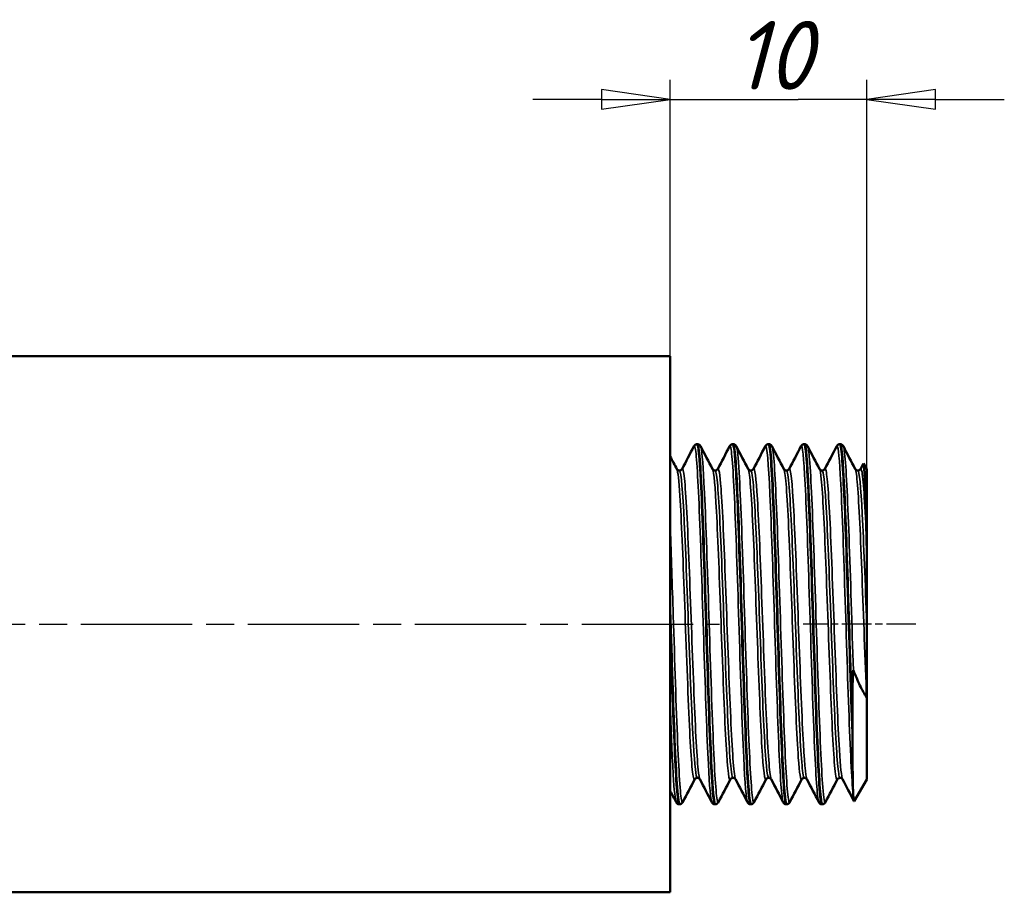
# Model space of a CAD drawing. Header units: millimetres. Extents: x -134 to 755, y -69 to 356.
# Tile 4 of 11: x 67 to 117, y 111 to 155. Entities that reach past the tile are written whole.
import ezdxf

# ---------------------------------------------------------------- set-up
doc = ezdxf.new("R2010")
doc.units = ezdxf.units.MM
doc.linetypes.add('CHAIN', pattern=[0.7087, 0.4724, -0.0591, 0.1181, -0.0591])
for name, color, linetype, lineweight in [('Видимые тонкие (ГОСТ)', 7, 'Continuous', 35), ('Видимый контур (ГОСТ)', 7, 'Continuous', 50), ('Осевая линия (ГОСТ)', 7, 'Continuous', 25), ('Размер (ГОСТ)', 7, 'Continuous', 25)]:
    doc.layers.add(name, color=color, linetype=linetype, lineweight=lineweight)
doc.styles.add('Обычный текст (ГОСТ)', font='GOST Common Italic.ttf')
doc.dimstyles.new('Обычный (ГОСТ)', dxfattribs={"dimtxt": 3.5, "dimasz": 3.5, "dimexe": 1, "dimexo": 0, "dimgap": 0.5, "dimtad": 1, "dimrnd": 1e-08, "dimtxsty": 'Обычный текст (ГОСТ)', "dimblk": 'Filled-1', "dimcen": 0.09, "dimdle": 15, "dimclrd": 256, "dimclre": 256, "dimclrt": 256, "dimazin": 2, "dimtfac": 0.714286, "dimtdec": 3, "dimtmove": 0, "dimatfit": 3, "dimfxl": 1, "dimtolj": 1, "dimlwd": 25, "dimlwe": 25, "dimarcsym": 0})

# ---------------------------------------------------------------- blocks, each defined once
blk = doc.blocks.new('Filled-1')
at = {"color": 0}
for p, q in [((0, 0), (-1, 0.143)), ((-1, 0.143), (-1, -0.143)), ((-1, 0), (0, 0)), ((-1, -0.143), (0, 0))]:
    blk.add_line(p, q, dxfattribs=at)
at = {"color": 0, "flags": 128}
blk.add_lwpolyline([(-1, -0.143), (0, 0), (-1, 0.143), (-1, -0.143)], dxfattribs=at)
at = {"color": 0}
blk.add_solid([(-1, -0.143), (0, 0), (-1, 0.143), (-1, -0.143)], dxfattribs=at)
blk = doc.blocks.new('*D9')
at = {"layer": 'Defpoints', "color": 0, "linetype": 'Continuous', "transparency": 16777216}
for p in [(109.844, 151.413), (99.844, 138.347), (109.844, 132.596)]:
    blk.add_point(p, dxfattribs=at)
at = {"layer": 'Размер (ГОСТ)', "linetype": 'Continuous', "lineweight": 25, "transparency": 16777216}
for p, q in [((99.844, 138.347), (99.844, 152.413)), ((109.844, 132.596), (109.844, 152.413)), ((96.344, 151.413), (92.844, 151.413)), ((99.844, 151.413), (103.344, 151.413)), ((103.344, 151.413), (106.344, 151.413)), ((109.844, 151.413), (106.344, 151.413)), ((113.344, 151.413), (116.844, 151.413))]:
    blk.add_line(p, q, dxfattribs=at)
at = {"layer": 'Размер (ГОСТ)', "linetype": 'Continuous', "lineweight": 25, "transparency": 16777216, "xscale": 3.5, "yscale": 3.5, "zscale": 3.5}
blk.add_blockref('Filled-1', (99.844, 151.413), dxfattribs=at)
at = {"layer": 'Размер (ГОСТ)', "linetype": 'Continuous', "lineweight": 25, "transparency": 16777216, "xscale": 3.5, "yscale": 3.5, "zscale": 3.5, "rotation": 180}
blk.add_blockref('Filled-1', (109.844, 151.413), dxfattribs=at)
at = {"layer": 'Размер (ГОСТ)', "linetype": 'Continuous', "lineweight": 25, "transparency": 16777216, "insert": (103.082, 155.413), "char_height": 3.5, "attachment_point": 1, "style": 'Обычный текст (ГОСТ)'}
blk.add_mtext('\\A1;10', dxfattribs=at)

msp = doc.modelspace()

# ---------------------------------------------------------------- linework, layer by layer
at = {"layer": 'Видимые тонкие (ГОСТ)'}
for points, knots in [([(107.403, 115.637), (107.396, 115.65), (107.389, 115.672), (107.381, 115.702), (107.307, 116.016), (107.233, 117.257), (107.159, 119.088), (107.083, 120.969), (107.007, 123.453), (106.93, 125.827), (106.856, 128.162), (106.781, 130.364), (106.706, 131.822), (106.635, 133.19), (106.565, 133.889), (106.495, 133.758)], [14.198253, 14.198253, 14.198253, 14.198253, 14.272539, 14.272539, 14.272539, 15.041871, 15.041871, 15.041871, 15.832791, 15.832791, 15.832791, 16.610353, 16.610353, 16.610353, 17.339846, 17.339846, 17.339846, 17.339846]), ([(109.163, 115.916), (109.088, 116.508), (109.014, 118.007), (108.94, 120.004), (108.865, 122.001), (108.791, 124.473), (108.717, 126.745), (108.643, 129.017), (108.568, 131.063), (108.494, 132.327), (108.433, 133.366), (108.372, 133.866), (108.311, 133.756)], [8.11048, 8.11048, 8.11048, 8.11048, 8.881511, 8.881511, 8.881511, 9.65231, 9.65231, 9.65231, 10.422882, 10.422882, 10.422882, 11.056661, 11.056661, 11.056661, 11.056661]), ([(101.955, 115.64), (101.896, 115.758), (101.838, 116.431), (101.779, 117.566), (101.705, 119.007), (101.631, 121.176), (101.557, 123.484), (101.482, 125.813), (101.407, 128.257), (101.333, 130.138), (101.258, 132.014), (101.183, 133.309), (101.109, 133.668), (101.088, 133.768), (101.067, 133.795), (101.047, 133.753)], [33.047809, 33.047809, 33.047809, 33.047809, 33.653923, 33.653923, 33.653923, 34.423433, 34.423433, 34.423433, 35.200244, 35.200244, 35.200244, 35.974411, 35.974411, 35.974411, 36.189402, 36.189402, 36.189402, 36.189402]), ([(102.294, 115.642), (102.271, 115.596), (102.248, 115.634), (102.225, 115.763), (102.151, 116.176), (102.076, 117.514), (102.002, 119.411), (101.928, 121.307), (101.854, 123.738), (101.779, 126.043), (101.705, 128.346), (101.631, 130.497), (101.557, 131.911), (101.5, 132.997), (101.443, 133.638), (101.386, 133.754)], [26.642451, 26.642451, 26.642451, 26.642451, 26.881587, 26.881587, 26.881587, 27.65284, 27.65284, 27.65284, 28.423174, 28.423174, 28.423174, 29.192683, 29.192683, 29.192683, 29.784044, 29.784044, 29.784044, 29.784044]), ([(103.771, 115.638), (103.707, 115.767), (103.642, 116.577), (103.578, 117.92), (103.5, 119.546), (103.422, 121.934), (103.345, 124.376), (103.27, 126.727), (103.195, 129.097), (103.12, 130.831), (103.045, 132.562), (102.97, 133.638), (102.896, 133.763), (102.885, 133.781), (102.874, 133.779), (102.863, 133.756)], [26.764624, 26.764624, 26.764624, 26.764624, 27.431463, 27.431463, 27.431463, 28.238953, 28.238953, 28.238953, 29.016239, 29.016239, 29.016239, 29.792121, 29.792121, 29.792121, 29.906216, 29.906216, 29.906216, 29.906216]), ([(104.11, 115.643), (104.081, 115.586), (104.052, 115.663), (104.023, 115.881), (103.949, 116.436), (103.875, 117.9), (103.8, 119.874), (103.726, 121.847), (103.652, 124.308), (103.578, 126.586), (103.5, 128.976), (103.422, 131.134), (103.345, 132.419), (103.297, 133.203), (103.25, 133.657), (103.202, 133.751)], [20.359266, 20.359266, 20.359266, 20.359266, 20.660984, 20.660984, 20.660984, 21.431053, 21.431053, 21.431053, 22.200713, 22.200713, 22.200713, 23.008204, 23.008204, 23.008204, 23.500859, 23.500859, 23.500859, 23.500859]), ([(105.587, 115.636), (105.586, 115.637), (105.586, 115.638), (105.585, 115.64), (105.51, 115.797), (105.436, 116.9), (105.361, 118.645), (105.287, 120.388), (105.212, 122.753), (105.138, 125.09), (105.064, 127.425), (104.989, 129.706), (104.915, 131.308), (104.84, 132.909), (104.766, 133.814), (104.692, 133.774), (104.687, 133.772), (104.683, 133.766), (104.679, 133.758)], [20.481439, 20.481439, 20.481439, 20.481439, 20.487809, 20.487809, 20.487809, 21.261404, 21.261404, 21.261404, 22.034423, 22.034423, 22.034423, 22.806892, 22.806892, 22.806892, 23.578833, 23.578833, 23.578833, 23.623031, 23.623031, 23.623031, 23.623031]), ([(105.926, 115.644), (105.887, 115.57), (105.848, 115.739), (105.809, 116.156), (105.734, 116.95), (105.66, 118.632), (105.585, 120.741), (105.51, 122.848), (105.436, 125.356), (105.361, 127.576), (105.287, 129.795), (105.212, 131.7), (105.138, 132.77), (105.098, 133.343), (105.058, 133.673), (105.018, 133.75)], [14.076081, 14.076081, 14.076081, 14.076081, 14.482866, 14.482866, 14.482866, 15.25706, 15.25706, 15.25706, 16.030654, 16.030654, 16.030654, 16.803674, 16.803674, 16.803674, 17.217673, 17.217673, 17.217673, 17.217673]), ([(107.742, 115.643), (107.696, 115.558), (107.65, 115.812), (107.604, 116.402), (107.53, 117.348), (107.456, 119.145), (107.381, 121.305), (107.307, 123.464), (107.233, 125.961), (107.159, 128.118), (107.083, 130.335), (107.007, 132.164), (106.93, 133.081), (106.898, 133.467), (106.866, 133.69), (106.834, 133.75)], [7.792895, 7.792895, 7.792895, 7.792895, 8.272266, 8.272266, 8.272266, 9.04179, 9.04179, 9.04179, 9.811122, 9.811122, 9.811122, 10.602042, 10.602042, 10.602042, 10.934488, 10.934488, 10.934488, 10.934488]), ([(109.163, 122.347), (109.088, 124.601), (109.014, 127.085), (108.94, 129.122), (108.865, 131.159), (108.791, 132.725), (108.717, 133.394), (108.695, 133.593), (108.673, 133.712), (108.651, 133.753)], [2.879731, 2.879731, 2.879731, 2.879731, 3.650762, 3.650762, 3.650762, 4.421561, 4.421561, 4.421561, 4.651303, 4.651303, 4.651303, 4.651303]), ([(101.085, 116.804), (101.068, 116.768), (101.05, 116.777), (101.032, 116.832), (100.955, 117.072), (100.878, 118.187), (100.801, 119.853), (100.722, 121.582), (100.642, 123.881), (100.562, 126.036), (100.485, 128.118), (100.408, 130.036), (100.331, 131.23), (100.28, 132.02), (100.228, 132.486), (100.177, 132.588)], [32.9167, 32.9167, 32.9167, 32.9167, 33.10089, 33.10089, 33.10089, 33.898983, 33.898983, 33.898983, 34.727452, 34.727452, 34.727452, 35.528003, 35.528003, 35.528003, 36.058292, 36.058292, 36.058292, 36.058292]), ([(101.216, 116.875), (101.151, 116.881), (101.086, 117.492), (101.021, 118.599), (100.943, 119.908), (100.866, 121.89), (100.789, 123.969), (100.71, 126.093), (100.632, 128.287), (100.553, 129.884), (100.476, 131.452), (100.398, 132.424), (100.321, 132.515), (100.317, 132.519), (100.312, 132.522), (100.308, 132.522)], [32.986723, 32.986723, 32.986723, 32.986723, 33.663981, 33.663981, 33.663981, 34.464299, 34.464299, 34.464299, 35.28221, 35.28221, 35.28221, 36.084898, 36.084898, 36.084898, 36.128316, 36.128316, 36.128316, 36.128316]), ([(101.347, 116.807), (101.319, 116.859), (101.291, 117.019), (101.264, 117.288), (101.186, 118.032), (101.109, 119.602), (101.032, 121.538), (100.955, 123.469), (100.878, 125.74), (100.801, 127.69), (100.722, 129.714), (100.642, 131.362), (100.562, 132.121), (100.521, 132.51), (100.48, 132.664), (100.439, 132.586)], [33.056746, 33.056746, 33.056746, 33.056746, 33.346681, 33.346681, 33.346681, 34.147049, 34.147049, 34.147049, 34.945142, 34.945142, 34.945142, 35.773611, 35.773611, 35.773611, 36.198339, 36.198339, 36.198339, 36.198339]), ([(102.902, 116.801), (102.897, 116.791), (102.892, 116.785), (102.887, 116.782), (102.809, 116.743), (102.732, 117.595), (102.655, 119.087), (102.578, 120.577), (102.501, 122.686), (102.424, 124.797), (102.347, 126.905), (102.27, 128.989), (102.193, 130.44), (102.126, 131.692), (102.06, 132.459), (101.993, 132.592)], [26.633514, 26.633514, 26.633514, 26.633514, 26.685236, 26.685236, 26.685236, 27.486736, 27.486736, 27.486736, 28.286952, 28.286952, 28.286952, 29.085991, 29.085991, 29.085991, 29.775107, 29.775107, 29.775107, 29.775107]), ([(103.032, 116.879), (102.981, 116.884), (102.93, 117.253), (102.878, 117.962), (102.801, 119.029), (102.723, 120.851), (102.646, 122.891), (102.568, 124.927), (102.491, 127.154), (102.414, 128.916), (102.337, 130.677), (102.259, 131.951), (102.182, 132.366), (102.163, 132.47), (102.144, 132.519), (102.124, 132.517)], [26.703538, 26.703538, 26.703538, 26.703538, 27.23755, 27.23755, 27.23755, 28.04134, 28.04134, 28.04134, 28.843843, 28.843843, 28.843843, 29.645166, 29.645166, 29.645166, 29.84513, 29.84513, 29.84513, 29.84513]), ([(103.163, 116.803), (103.148, 116.83), (103.134, 116.889), (103.119, 116.98), (103.041, 117.453), (102.964, 118.793), (102.887, 120.607), (102.809, 122.418), (102.732, 124.677), (102.655, 126.721), (102.578, 128.763), (102.501, 130.564), (102.424, 131.598), (102.368, 132.351), (102.311, 132.691), (102.255, 132.589)], [26.773561, 26.773561, 26.773561, 26.773561, 26.9285, 26.9285, 26.9285, 27.731394, 27.731394, 27.731394, 28.532895, 28.532895, 28.532895, 29.333111, 29.333111, 29.333111, 29.915153, 29.915153, 29.915153, 29.915153]), ([(104.718, 116.801), (104.647, 116.671), (104.577, 117.262), (104.507, 118.443), (104.43, 119.733), (104.353, 121.712), (104.276, 123.804), (104.199, 125.895), (104.122, 128.072), (104.046, 129.702), (103.969, 131.331), (103.892, 132.394), (103.815, 132.582), (103.813, 132.587), (103.811, 132.591), (103.81, 132.594)], [20.350329, 20.350329, 20.350329, 20.350329, 21.080237, 21.080237, 21.080237, 21.878127, 21.878127, 21.878127, 22.675526, 22.675526, 22.675526, 23.472457, 23.472457, 23.472457, 23.491922, 23.491922, 23.491922, 23.491922]), ([(104.849, 116.881), (104.81, 116.881), (104.772, 117.082), (104.733, 117.485), (104.656, 118.295), (104.579, 119.909), (104.502, 121.855), (104.425, 123.799), (104.348, 126.049), (104.271, 127.948), (104.194, 129.845), (104.117, 131.366), (104.04, 132.067), (104.007, 132.367), (103.974, 132.515), (103.941, 132.514)], [20.420352, 20.420352, 20.420352, 20.420352, 20.818638, 20.818638, 20.818638, 21.619368, 21.619368, 21.619368, 22.419577, 22.419577, 22.419577, 23.219291, 23.219291, 23.219291, 23.561945, 23.561945, 23.561945, 23.561945]), ([(104.98, 116.8), (104.976, 116.807), (104.972, 116.816), (104.968, 116.827), (104.891, 117.056), (104.814, 118.162), (104.737, 119.824), (104.66, 121.484), (104.584, 123.677), (104.507, 125.765), (104.43, 127.851), (104.353, 129.805), (104.276, 131.058), (104.208, 132.17), (104.14, 132.718), (104.071, 132.593)], [20.490375, 20.490375, 20.490375, 20.490375, 20.529033, 20.529033, 20.529033, 21.327987, 21.327987, 21.327987, 22.126396, 22.126396, 22.126396, 22.924286, 22.924286, 22.924286, 23.631968, 23.631968, 23.631968, 23.631968]), ([(106.534, 116.805), (106.475, 116.699), (106.416, 117.078), (106.358, 117.903), (106.28, 118.991), (106.203, 120.837), (106.126, 122.9), (106.048, 124.962), (105.971, 127.212), (105.894, 128.99), (105.817, 130.767), (105.739, 132.049), (105.662, 132.462), (105.65, 132.527), (105.638, 132.57), (105.626, 132.592)], [14.067144, 14.067144, 14.067144, 14.067144, 14.676225, 14.676225, 14.676225, 15.479007, 15.479007, 15.479007, 16.281083, 16.281083, 16.281083, 17.082481, 17.082481, 17.082481, 17.208736, 17.208736, 17.208736, 17.208736]), ([(106.665, 116.879), (106.64, 116.877), (106.616, 116.957), (106.591, 117.123), (106.514, 117.65), (106.436, 119.036), (106.358, 120.869), (106.281, 122.7), (106.203, 124.954), (106.126, 126.964), (106.048, 128.972), (105.971, 130.71), (105.893, 131.665), (105.848, 132.225), (105.802, 132.512), (105.757, 132.514)], [14.137167, 14.137167, 14.137167, 14.137167, 14.390832, 14.390832, 14.390832, 15.196698, 15.196698, 15.196698, 16.001825, 16.001825, 16.001825, 16.806242, 16.806242, 16.806242, 17.27876, 17.27876, 17.27876, 17.27876]), ([(106.796, 116.801), (106.727, 116.939), (106.658, 117.756), (106.59, 119.079), (106.512, 120.573), (106.435, 122.691), (106.358, 124.811), (106.28, 126.93), (106.203, 129.021), (106.126, 130.47), (106.048, 131.918), (105.971, 132.707), (105.894, 132.604), (105.892, 132.602), (105.89, 132.598), (105.888, 132.594)], [14.20719, 14.20719, 14.20719, 14.20719, 14.918868, 14.918868, 14.918868, 15.722384, 15.722384, 15.722384, 16.525166, 16.525166, 16.525166, 17.327242, 17.327242, 17.327242, 17.348783, 17.348783, 17.348783, 17.348783]), ([(108.35, 116.808), (108.306, 116.726), (108.263, 116.907), (108.219, 117.353), (108.142, 118.138), (108.065, 119.734), (107.989, 121.678), (107.912, 123.622), (107.835, 125.888), (107.758, 127.819), (107.682, 129.751), (107.605, 131.323), (107.528, 132.081), (107.499, 132.365), (107.471, 132.533), (107.442, 132.586)], [7.783958, 7.783958, 7.783958, 7.783958, 8.236611, 8.236611, 8.236611, 9.033514, 9.033514, 9.033514, 9.830195, 9.830195, 9.830195, 10.62666, 10.62666, 10.62666, 10.925551, 10.925551, 10.925551, 10.925551]), ([(108.481, 116.874), (108.472, 116.873), (108.464, 116.882), (108.456, 116.902), (108.379, 117.083), (108.302, 118.134), (108.225, 119.75), (108.148, 121.365), (108.071, 123.522), (107.994, 125.593), (107.917, 127.663), (107.84, 129.62), (107.763, 130.893), (107.699, 131.939), (107.636, 132.513), (107.573, 132.519)], [7.853982, 7.853982, 7.853982, 7.853982, 7.940812, 7.940812, 7.940812, 8.740278, 8.740278, 8.740278, 9.539513, 9.539513, 9.539513, 10.338524, 10.338524, 10.338524, 10.995574, 10.995574, 10.995574, 10.995574]), ([(108.612, 116.806), (108.558, 116.915), (108.503, 117.433), (108.449, 118.308), (108.373, 119.55), (108.296, 121.494), (108.219, 123.577), (108.142, 125.658), (108.065, 127.851), (107.989, 129.519), (107.912, 131.186), (107.835, 132.307), (107.758, 132.557), (107.74, 132.617), (107.722, 132.627), (107.704, 132.59)], [7.924005, 7.924005, 7.924005, 7.924005, 8.485636, 8.485636, 8.485636, 9.282769, 9.282769, 9.282769, 10.079673, 10.079673, 10.079673, 10.876354, 10.876354, 10.876354, 11.065597, 11.065597, 11.065597, 11.065597]), ([(109.833, 120.971), (109.756, 122.83), (109.679, 125.093), (109.602, 127.101), (109.526, 129.109), (109.449, 130.835), (109.372, 131.777), (109.334, 132.242), (109.296, 132.513), (109.258, 132.586)], [2.651504, 2.651504, 2.651504, 2.651504, 3.450148, 3.450148, 3.450148, 4.248524, 4.248524, 4.248524, 4.642366, 4.642366, 4.642366, 4.642366]), ([(109.844, 124.675), (109.766, 126.765), (109.689, 128.842), (109.612, 130.3), (109.538, 131.707), (109.463, 132.519), (109.389, 132.522)], [3.138807, 3.138807, 3.138807, 3.138807, 3.939794, 3.939794, 3.939794, 4.712389, 4.712389, 4.712389, 4.712389]), ([(109.833, 128.876), (109.756, 130.666), (109.679, 131.978), (109.602, 132.43), (109.575, 132.591), (109.547, 132.642), (109.52, 132.587)], [3.697663, 3.697663, 3.697663, 3.697663, 4.496307, 4.496307, 4.496307, 4.782412, 4.782412, 4.782412, 4.782412]), ([(100.478, 115.639), (100.465, 115.612), (100.452, 115.614), (100.439, 115.644), (100.364, 115.819), (100.29, 116.932), (100.216, 118.679), (100.141, 120.433), (100.067, 122.806), (99.992, 125.146), (99.943, 126.698), (99.893, 128.228), (99.844, 129.543)], [32.925637, 32.925637, 32.925637, 32.925637, 33.061517, 33.061517, 33.061517, 33.832766, 33.832766, 33.832766, 34.606934, 34.606934, 34.606934, 35.120565, 35.120565, 35.120565, 35.120565]), ([(100.139, 115.643), (100.09, 115.74), (100.041, 116.219), (99.992, 117.043), (99.943, 117.879), (99.893, 119.058), (99.844, 120.43)], [39.330994, 39.330994, 39.330994, 39.330994, 39.837683, 39.837683, 39.837683, 40.351315, 40.351315, 40.351315, 40.351315])]:
    msp.add_open_spline(points, degree=3, knots=knots, dxfattribs=at)
at = {"layer": 'Видимый контур (ГОСТ)'}
for p, q in [((29.844, 138.347), (99.844, 138.347)), ((99.844, 111.047), (99.844, 138.347)), ((101.208, 133.867), (101.225, 133.867)), ((103.024, 133.867), (103.041, 133.867)), ((104.84, 133.867), (104.857, 133.867)), ((106.656, 133.867), (106.673, 133.867)), ((108.472, 133.867), (108.489, 133.867)), ((109.52, 132.594), (109.669, 132.88)), ((109.844, 132.596), (109.679, 132.881)), ((109.844, 128.366), (109.844, 132.596)), ((109.844, 128.366), (109.844, 124.675)), ((109.844, 124.675), (109.844, 120.99)), ((109.844, 116.799), (109.844, 120.99)), ((109.11, 119.704), (109.11, 119.261)), ((109.844, 116.799), (109.202, 115.687)), ((100.3, 115.527), (100.317, 115.527)), ((102.116, 115.527), (102.133, 115.527)), ((103.932, 115.527), (103.949, 115.527)), ((105.748, 115.527), (105.765, 115.527)), ((107.564, 115.527), (107.581, 115.527)), ((41.631, 111.047), (99.844, 111.047))]:
    msp.add_line(p, q, dxfattribs=at)
for points, knots in [([(101.047, 133.758), (101.055, 133.774), (101.066, 133.793), (101.099, 133.826), (101.115, 133.838), (101.155, 133.858), (101.181, 133.866), (101.207, 133.867)], [0, 0, 0, 0, 0.02826109, 0.02826109, 0.04295276, 0.04295276, 0.05817027, 0.05817027, 0.05817027, 0.05817027]), ([(101.207, 133.865), (101.271, 133.862), (101.335, 133.183), (101.398, 131.948), (101.472, 130.512), (101.546, 128.339), (101.62, 126.017), (101.694, 123.696), (101.768, 121.252), (101.842, 119.347), (101.918, 117.397), (101.993, 116.035), (102.069, 115.648), (102.085, 115.568), (102.1, 115.529), (102.116, 115.531)], [-36.129719, -36.129719, -36.129719, -36.129719, -35.469487, -35.469487, -35.469487, -34.701934, -34.701934, -34.701934, -33.934571, -33.934571, -33.934571, -33.148811, -33.148811, -33.148811, -32.986723, -32.986723, -32.986723, -32.986723]), ([(101.225, 133.867), (101.262, 133.865), (101.296, 133.851), (101.341, 133.821), (101.355, 133.805), (101.374, 133.779), (101.381, 133.769), (101.386, 133.758)], [0, 0, 0, 0, 0.02086898, 0.02086898, 0.04037878, 0.04037878, 0.0581412, 0.0581412, 0.0581412, 0.0581412]), ([(102.133, 115.532), (102.079, 115.536), (102.025, 116.018), (101.971, 116.933), (101.897, 118.182), (101.823, 120.223), (101.749, 122.504), (101.675, 124.781), (101.601, 127.272), (101.527, 129.3), (101.452, 131.348), (101.378, 132.901), (101.303, 133.534), (101.277, 133.755), (101.251, 133.862), (101.225, 133.86)], [26.702134, 26.702134, 26.702134, 26.702134, 27.264487, 27.264487, 27.264487, 28.03277, 28.03277, 28.03277, 28.800244, 28.800244, 28.800244, 29.574731, 29.574731, 29.574731, 29.84513, 29.84513, 29.84513, 29.84513]), ([(102.863, 133.758), (102.871, 133.774), (102.882, 133.793), (102.916, 133.826), (102.931, 133.838), (102.971, 133.858), (102.997, 133.866), (103.024, 133.867)], [0, 0, 0, 0, 0.02826109, 0.02826109, 0.04295276, 0.04295276, 0.05817027, 0.05817027, 0.05817027, 0.05817027]), ([(103.024, 133.862), (103.078, 133.858), (103.133, 133.366), (103.188, 132.433), (103.262, 131.166), (103.337, 129.102), (103.411, 126.805), (103.485, 124.51), (103.56, 122.009), (103.634, 119.986), (103.708, 117.964), (103.783, 116.442), (103.857, 115.836), (103.882, 115.631), (103.907, 115.532), (103.932, 115.534)], [-29.846534, -29.846534, -29.846534, -29.846534, -29.278398, -29.278398, -29.278398, -28.506261, -28.506261, -28.506261, -27.734717, -27.734717, -27.734717, -26.96374, -26.96374, -26.96374, -26.703538, -26.703538, -26.703538, -26.703538]), ([(103.041, 133.867), (103.078, 133.865), (103.112, 133.851), (103.157, 133.821), (103.171, 133.805), (103.191, 133.779), (103.197, 133.769), (103.202, 133.758)], [0, 0, 0, 0, 0.02086898, 0.02086898, 0.04037878, 0.04037878, 0.0581412, 0.0581412, 0.0581412, 0.0581412]), ([(103.949, 115.53), (103.887, 115.534), (103.825, 116.182), (103.763, 117.37), (103.689, 118.781), (103.615, 120.937), (103.541, 123.254), (103.464, 125.668), (103.387, 128.226), (103.31, 130.184), (103.235, 132.082), (103.16, 133.394), (103.086, 133.758), (103.071, 133.831), (103.056, 133.865), (103.041, 133.864)], [20.418949, 20.418949, 20.418949, 20.418949, 21.065496, 21.065496, 21.065496, 21.833159, 21.833159, 21.833159, 22.63257, 22.63257, 22.63257, 23.407682, 23.407682, 23.407682, 23.561945, 23.561945, 23.561945, 23.561945]), ([(104.679, 133.758), (104.687, 133.774), (104.698, 133.793), (104.732, 133.826), (104.747, 133.838), (104.787, 133.858), (104.813, 133.866), (104.84, 133.867)], [0, 0, 0, 0, 0.02826109, 0.02826109, 0.04295276, 0.04295276, 0.05817027, 0.05817027, 0.05817027, 0.05817027]), ([(104.84, 133.859), (104.883, 133.859), (104.926, 133.561), (104.969, 132.972), (105.043, 131.961), (105.117, 130.104), (105.191, 127.904), (105.265, 125.706), (105.339, 123.191), (105.413, 121.039), (105.49, 118.799), (105.567, 116.982), (105.644, 116.119), (105.679, 115.729), (105.713, 115.535), (105.748, 115.536)], [-23.563349, -23.563349, -23.563349, -23.563349, -23.116538, -23.116538, -23.116538, -22.348471, -22.348471, -22.348471, -21.580807, -21.580807, -21.580807, -20.781397, -20.781397, -20.781397, -20.420352, -20.420352, -20.420352, -20.420352]), ([(105.765, 115.527), (105.691, 115.524), (105.617, 116.474), (105.542, 118.118), (105.468, 119.76), (105.394, 122.077), (105.319, 124.434), (105.245, 126.79), (105.171, 129.159), (105.097, 130.896), (105.022, 132.631), (104.948, 133.715), (104.874, 133.851), (104.868, 133.862), (104.863, 133.867), (104.857, 133.866)], [14.135763, 14.135763, 14.135763, 14.135763, 14.907705, 14.907705, 14.907705, 15.67925, 15.67925, 15.67925, 16.450227, 16.450227, 16.450227, 17.22066, 17.22066, 17.22066, 17.27876, 17.27876, 17.27876, 17.27876]), ([(104.857, 133.867), (104.894, 133.865), (104.928, 133.851), (104.973, 133.821), (104.987, 133.805), (105.007, 133.779), (105.013, 133.769), (105.018, 133.758)], [0, 0, 0, 0, 0.02086898, 0.02086898, 0.04037878, 0.04037878, 0.0581412, 0.0581412, 0.0581412, 0.0581412]), ([(106.495, 133.758), (106.503, 133.774), (106.514, 133.793), (106.548, 133.826), (106.563, 133.838), (106.603, 133.858), (106.629, 133.866), (106.656, 133.867)], [0, 0, 0, 0, 0.02826109, 0.02826109, 0.04295276, 0.04295276, 0.05817027, 0.05817027, 0.05817027, 0.05817027]), ([(106.656, 133.859), (106.691, 133.861), (106.725, 133.668), (106.76, 133.279), (106.834, 132.45), (106.908, 130.741), (106.983, 128.616), (107.057, 126.492), (107.131, 123.978), (107.205, 121.754), (107.279, 119.532), (107.353, 117.625), (107.426, 116.549), (107.472, 115.881), (107.518, 115.538), (107.564, 115.535)], [-17.280163, -17.280163, -17.280163, -17.280163, -16.918662, -16.918662, -16.918662, -16.149479, -16.149479, -16.149479, -15.381197, -15.381197, -15.381197, -14.613723, -14.613723, -14.613723, -14.137167, -14.137167, -14.137167, -14.137167]), ([(107.582, 115.529), (107.573, 115.528), (107.564, 115.54), (107.555, 115.565), (107.481, 115.777), (107.407, 116.926), (107.333, 118.701), (107.259, 120.475), (107.185, 122.856), (107.111, 125.198), (107.036, 127.596), (106.96, 129.925), (106.884, 131.528), (106.814, 133.017), (106.744, 133.863), (106.673, 133.867)], [7.852578, 7.852578, 7.852578, 7.852578, 7.944479, 7.944479, 7.944479, 8.712032, 8.712032, 8.712032, 9.479395, 9.479395, 9.479395, 10.265155, 10.265155, 10.265155, 10.995574, 10.995574, 10.995574, 10.995574]), ([(106.674, 133.867), (106.71, 133.865), (106.744, 133.851), (106.789, 133.821), (106.803, 133.805), (106.823, 133.779), (106.829, 133.769), (106.834, 133.758)], [0, 0, 0, 0, 0.02086898, 0.02086898, 0.04037878, 0.04037878, 0.0581412, 0.0581412, 0.0581412, 0.0581412]), ([(108.311, 133.758), (108.319, 133.774), (108.33, 133.793), (108.364, 133.826), (108.379, 133.838), (108.419, 133.858), (108.445, 133.866), (108.472, 133.867)], [0, 0, 0, 0, 0.02826109, 0.02826109, 0.04295276, 0.04295276, 0.05817027, 0.05817027, 0.05817027, 0.05817027]), ([(108.472, 133.861), (108.495, 133.864), (108.518, 133.78), (108.541, 133.606), (108.615, 133.049), (108.69, 131.577), (108.764, 129.589), (108.838, 127.596), (108.912, 125.106), (108.987, 122.8), (109.028, 121.526), (109.069, 120.31), (109.11, 119.261)], [-10.996978, -10.996978, -10.996978, -10.996978, -10.756404, -10.756404, -10.756404, -9.98754, -9.98754, -9.98754, -9.216409, -9.216409, -9.216409, -8.790245, -8.790245, -8.790245, -8.790245]), ([(109.11, 119.704), (109.036, 121.676), (108.962, 124.151), (108.887, 126.458), (108.813, 128.765), (108.739, 130.876), (108.665, 132.22), (108.607, 133.284), (108.548, 133.857), (108.489, 133.863)], [2.565807, 2.565807, 2.565807, 2.565807, 3.334851, 3.334851, 3.334851, 4.103664, 4.103664, 4.103664, 4.712389, 4.712389, 4.712389, 4.712389]), ([(108.49, 133.867), (108.526, 133.865), (108.56, 133.851), (108.605, 133.821), (108.619, 133.805), (108.639, 133.779), (108.645, 133.769), (108.651, 133.758)], [0, 0, 0, 0, 0.02086898, 0.02086898, 0.04037878, 0.04037878, 0.0581412, 0.0581412, 0.0581412, 0.0581412]), ([(109.833, 128.876), (109.82, 129.476), (109.807, 130.028), (109.78, 131.013), (109.767, 131.441), (109.734, 132.321), (109.715, 132.666), (109.686, 132.873), (109.677, 132.896), (109.669, 132.88)], [-3.7685358, -3.7685358, -3.7685358, -3.7685358, -3.5601468, -3.5601468, -3.3499782, -3.3499782, -3.0326344, -3.0326344, -2.8914743, -2.8914743, -2.8914743, -2.8914743]), ([(100.177, 132.594), (100.179, 132.59), (100.184, 132.58), (100.21, 132.556), (100.223, 132.545), (100.259, 132.528), (100.284, 132.522), (100.308, 132.522)], [0, 0, 0, 0, 0.02807268, 0.02807268, 0.04282446, 0.04282446, 0.05812256, 0.05812256, 0.05812256, 0.05812256]), ([(100.308, 132.522), (100.344, 132.522), (100.378, 132.536), (100.415, 132.562), (100.425, 132.573), (100.436, 132.587), (100.438, 132.592), (100.439, 132.594)], [0, 0, 0, 0, 0.02209726, 0.02209726, 0.04103133, 0.04103133, 0.05809744, 0.05809744, 0.05809744, 0.05809744]), ([(101.993, 132.594), (101.996, 132.59), (102, 132.58), (102.026, 132.556), (102.039, 132.545), (102.075, 132.528), (102.1, 132.522), (102.124, 132.522)], [0, 0, 0, 0, 0.02807268, 0.02807268, 0.04282446, 0.04282446, 0.05812256, 0.05812256, 0.05812256, 0.05812256]), ([(102.124, 132.522), (102.16, 132.522), (102.194, 132.536), (102.231, 132.562), (102.241, 132.573), (102.252, 132.587), (102.254, 132.592), (102.255, 132.594)], [0, 0, 0, 0, 0.02209726, 0.02209726, 0.04103133, 0.04103133, 0.05809744, 0.05809744, 0.05809744, 0.05809744]), ([(103.81, 132.594), (103.812, 132.59), (103.816, 132.58), (103.842, 132.556), (103.855, 132.545), (103.891, 132.528), (103.916, 132.522), (103.941, 132.522)], [0, 0, 0, 0, 0.02807268, 0.02807268, 0.04282446, 0.04282446, 0.05812256, 0.05812256, 0.05812256, 0.05812256]), ([(103.941, 132.522), (103.976, 132.522), (104.01, 132.536), (104.048, 132.562), (104.057, 132.573), (104.068, 132.587), (104.07, 132.592), (104.071, 132.594)], [0, 0, 0, 0, 0.02209726, 0.02209726, 0.04103133, 0.04103133, 0.05809744, 0.05809744, 0.05809744, 0.05809744]), ([(105.626, 132.594), (105.628, 132.59), (105.632, 132.58), (105.658, 132.556), (105.671, 132.545), (105.708, 132.528), (105.732, 132.522), (105.757, 132.522)], [0, 0, 0, 0, 0.02807268, 0.02807268, 0.04282446, 0.04282446, 0.05812256, 0.05812256, 0.05812256, 0.05812256]), ([(105.757, 132.522), (105.792, 132.522), (105.826, 132.536), (105.864, 132.562), (105.873, 132.573), (105.884, 132.587), (105.886, 132.592), (105.888, 132.594)], [0, 0, 0, 0, 0.02209726, 0.02209726, 0.04103133, 0.04103133, 0.05809744, 0.05809744, 0.05809744, 0.05809744]), ([(107.442, 132.594), (107.444, 132.59), (107.448, 132.58), (107.474, 132.556), (107.487, 132.545), (107.524, 132.528), (107.548, 132.522), (107.573, 132.522)], [0, 0, 0, 0, 0.02807268, 0.02807268, 0.04282446, 0.04282446, 0.05812256, 0.05812256, 0.05812256, 0.05812256]), ([(107.573, 132.522), (107.608, 132.522), (107.642, 132.536), (107.68, 132.562), (107.689, 132.573), (107.7, 132.587), (107.702, 132.592), (107.704, 132.594)], [0, 0, 0, 0, 0.02209726, 0.02209726, 0.04103133, 0.04103133, 0.05809744, 0.05809744, 0.05809744, 0.05809744]), ([(109.258, 132.594), (109.26, 132.59), (109.264, 132.58), (109.29, 132.556), (109.303, 132.545), (109.34, 132.528), (109.364, 132.522), (109.389, 132.522)], [0, 0, 0, 0, 0.02807268, 0.02807268, 0.04282446, 0.04282446, 0.05812256, 0.05812256, 0.05812256, 0.05812256]), ([(109.389, 132.522), (109.424, 132.522), (109.458, 132.536), (109.496, 132.562), (109.505, 132.573), (109.516, 132.587), (109.518, 132.592), (109.52, 132.594)], [0, 0, 0, 0, 0.02209726, 0.02209726, 0.04103133, 0.04103133, 0.05809744, 0.05809744, 0.05809744, 0.05809744]), ([(100.317, 115.535), (100.275, 115.535), (100.232, 115.826), (100.19, 116.4), (100.115, 117.403), (100.041, 119.261), (99.967, 121.467), (99.926, 122.686), (99.885, 124.004), (99.844, 125.304)], [32.985319, 32.985319, 32.985319, 32.985319, 33.426426, 33.426426, 33.426426, 34.197557, 34.197557, 34.197557, 34.623721, 34.623721, 34.623721, 34.623721]), ([(99.844, 124.766), (99.918, 122.415), (99.992, 120.071), (100.066, 118.369), (100.14, 116.669), (100.214, 115.63), (100.288, 115.535), (100.292, 115.53), (100.296, 115.528), (100.3, 115.528)], [-40.848159, -40.848159, -40.848159, -40.848159, -40.079115, -40.079115, -40.079115, -39.310302, -39.310302, -39.310302, -39.269908, -39.269908, -39.269908, -39.269908]), ([(109.11, 119.704), (109.11, 120.307), (109.113, 120.877), (109.126, 121.775), (109.134, 122.099), (109.146, 122.274), (109.149, 122.307), (109.153, 122.334), (109.154, 122.34), (109.156, 122.345), (109.156, 122.347), (109.157, 122.349), (109.157, 122.35), (109.158, 122.351), (109.158, 122.351), (109.159, 122.351), (109.159, 122.351), (109.16, 122.351), (109.161, 122.351), (109.162, 122.349), (109.162, 122.348), (109.163, 122.347)], [-0.08893351, -0.08893351, -0.08893351, -0.08893351, -0.04569084, -0.04569084, -0.00901689, -0.00901689, -0.00327336, -0.00327336, -0.00192966, -0.00192966, -0.00143851, -0.00143851, -0.00118492, -0.00118492, -0.00099563, -0.00099563, -0.00079616, -0.00079616, -0.00050763, -0.00050763, 0, 0, 0, 0]), ([(109.163, 122.347), (109.272, 122.07), (109.384, 121.812), (109.607, 121.353), (109.719, 121.15), (109.833, 120.971)], [-0.2358611, -0.2358611, -0.2358611, -0.2358611, -0.1152134, -0.1152134, 0, 0, 0, 0]), ([(109.833, 120.971), (109.834, 120.97), (109.834, 120.97), (109.835, 120.969), (109.835, 120.969), (109.836, 120.969), (109.836, 120.969), (109.837, 120.97), (109.838, 120.97), (109.838, 120.971), (109.839, 120.972), (109.84, 120.974), (109.841, 120.976), (109.842, 120.981), (109.843, 120.985), (109.844, 120.99)], [-0.43519446, -0.43519446, -0.43519446, -0.43519446, -0.43232989, -0.43232989, -0.42977831, -0.42977831, -0.42799243, -0.42799243, -0.42619717, -0.42619717, -0.42374636, -0.42374636, -0.41953379, -0.41953379, -0.41120945, -0.41120945, -0.41120945, -0.41120945]), ([(109.163, 115.916), (109.145, 116.146), (109.134, 116.553), (109.116, 117.687), (109.111, 118.416), (109.11, 119.261)], [-0.6221508, -0.6221508, -0.6221508, -0.6221508, -0.3153364, -0.3153364, 0, 0, 0, 0]), ([(101.216, 116.872), (101.181, 116.872), (101.147, 116.859), (101.109, 116.833), (101.1, 116.821), (101.089, 116.807), (101.087, 116.803), (101.085, 116.8)], [0, 0, 0, 0, 0.02209726, 0.02209726, 0.04103133, 0.04103133, 0.05809744, 0.05809744, 0.05809744, 0.05809744]), ([(101.347, 116.8), (101.345, 116.804), (101.341, 116.814), (101.315, 116.839), (101.302, 116.849), (101.265, 116.866), (101.241, 116.872), (101.216, 116.872)], [0, 0, 0, 0, 0.02807268, 0.02807268, 0.04282446, 0.04282446, 0.05812256, 0.05812256, 0.05812256, 0.05812256]), ([(103.032, 116.872), (102.997, 116.872), (102.963, 116.859), (102.925, 116.833), (102.916, 116.821), (102.905, 116.807), (102.903, 116.803), (102.902, 116.8)], [0, 0, 0, 0, 0.02209726, 0.02209726, 0.04103133, 0.04103133, 0.05809744, 0.05809744, 0.05809744, 0.05809744]), ([(103.163, 116.8), (103.161, 116.804), (103.157, 116.814), (103.131, 116.839), (103.118, 116.849), (103.082, 116.866), (103.057, 116.872), (103.032, 116.872)], [0, 0, 0, 0, 0.02807268, 0.02807268, 0.04282446, 0.04282446, 0.05812256, 0.05812256, 0.05812256, 0.05812256]), ([(104.849, 116.872), (104.813, 116.872), (104.779, 116.859), (104.742, 116.833), (104.732, 116.821), (104.721, 116.807), (104.719, 116.803), (104.718, 116.8)], [0, 0, 0, 0, 0.02209726, 0.02209726, 0.04103133, 0.04103133, 0.05809744, 0.05809744, 0.05809744, 0.05809744]), ([(104.98, 116.8), (104.977, 116.804), (104.973, 116.814), (104.947, 116.839), (104.934, 116.849), (104.898, 116.866), (104.873, 116.872), (104.849, 116.872)], [0, 0, 0, 0, 0.02807268, 0.02807268, 0.04282446, 0.04282446, 0.05812256, 0.05812256, 0.05812256, 0.05812256]), ([(106.665, 116.872), (106.629, 116.872), (106.595, 116.859), (106.558, 116.833), (106.548, 116.821), (106.537, 116.807), (106.535, 116.803), (106.534, 116.8)], [0, 0, 0, 0, 0.02209726, 0.02209726, 0.04103133, 0.04103133, 0.05809744, 0.05809744, 0.05809744, 0.05809744]), ([(106.796, 116.8), (106.794, 116.804), (106.789, 116.814), (106.763, 116.839), (106.75, 116.849), (106.714, 116.866), (106.689, 116.872), (106.665, 116.872)], [0, 0, 0, 0, 0.02807268, 0.02807268, 0.04282446, 0.04282446, 0.05812256, 0.05812256, 0.05812256, 0.05812256]), ([(108.481, 116.872), (108.445, 116.872), (108.411, 116.859), (108.374, 116.833), (108.364, 116.821), (108.353, 116.807), (108.351, 116.803), (108.35, 116.8)], [0, 0, 0, 0, 0.02209726, 0.02209726, 0.04103133, 0.04103133, 0.05809744, 0.05809744, 0.05809744, 0.05809744]), ([(108.612, 116.8), (108.61, 116.804), (108.605, 116.814), (108.579, 116.839), (108.566, 116.849), (108.53, 116.866), (108.505, 116.872), (108.481, 116.872)], [0, 0, 0, 0, 0.02807268, 0.02807268, 0.04282446, 0.04282446, 0.05812256, 0.05812256, 0.05812256, 0.05812256]), ([(100.299, 115.527), (100.263, 115.529), (100.229, 115.543), (100.184, 115.574), (100.17, 115.589), (100.15, 115.615), (100.144, 115.626), (100.139, 115.636)], [0, 0, 0, 0, 0.02086898, 0.02086898, 0.04037878, 0.04037878, 0.0581412, 0.0581412, 0.0581412, 0.0581412]), ([(100.478, 115.636), (100.47, 115.62), (100.459, 115.601), (100.425, 115.568), (100.41, 115.556), (100.37, 115.536), (100.344, 115.529), (100.317, 115.527)], [0, 0, 0, 0, 0.02826109, 0.02826109, 0.04295276, 0.04295276, 0.05817027, 0.05817027, 0.05817027, 0.05817027]), ([(102.116, 115.527), (102.079, 115.529), (102.045, 115.543), (102, 115.574), (101.986, 115.589), (101.966, 115.615), (101.96, 115.626), (101.955, 115.636)], [0, 0, 0, 0, 0.02086898, 0.02086898, 0.04037878, 0.04037878, 0.0581412, 0.0581412, 0.0581412, 0.0581412]), ([(102.294, 115.636), (102.286, 115.62), (102.275, 115.601), (102.241, 115.568), (102.226, 115.556), (102.186, 115.536), (102.16, 115.529), (102.133, 115.527)], [0, 0, 0, 0, 0.02826109, 0.02826109, 0.04295276, 0.04295276, 0.05817027, 0.05817027, 0.05817027, 0.05817027]), ([(103.932, 115.527), (103.895, 115.529), (103.861, 115.543), (103.816, 115.574), (103.802, 115.589), (103.782, 115.615), (103.776, 115.626), (103.771, 115.636)], [0, 0, 0, 0, 0.02086898, 0.02086898, 0.04037878, 0.04037878, 0.0581412, 0.0581412, 0.0581412, 0.0581412]), ([(104.11, 115.636), (104.102, 115.62), (104.091, 115.601), (104.057, 115.568), (104.042, 115.556), (104.002, 115.536), (103.976, 115.529), (103.949, 115.527)], [0, 0, 0, 0, 0.02826109, 0.02826109, 0.04295276, 0.04295276, 0.05817027, 0.05817027, 0.05817027, 0.05817027]), ([(105.748, 115.527), (105.711, 115.529), (105.677, 115.543), (105.632, 115.574), (105.618, 115.589), (105.598, 115.615), (105.592, 115.626), (105.587, 115.636)], [0, 0, 0, 0, 0.02086898, 0.02086898, 0.04037878, 0.04037878, 0.0581412, 0.0581412, 0.0581412, 0.0581412]), ([(105.926, 115.636), (105.918, 115.62), (105.907, 115.601), (105.874, 115.568), (105.858, 115.556), (105.818, 115.536), (105.792, 115.529), (105.765, 115.527)], [0, 0, 0, 0, 0.02826109, 0.02826109, 0.04295276, 0.04295276, 0.05817027, 0.05817027, 0.05817027, 0.05817027]), ([(107.564, 115.527), (107.527, 115.529), (107.493, 115.543), (107.448, 115.574), (107.434, 115.589), (107.415, 115.615), (107.408, 115.626), (107.403, 115.636)], [0, 0, 0, 0, 0.02086898, 0.02086898, 0.04037878, 0.04037878, 0.0581412, 0.0581412, 0.0581412, 0.0581412]), ([(107.742, 115.636), (107.734, 115.62), (107.723, 115.601), (107.69, 115.568), (107.674, 115.556), (107.634, 115.536), (107.608, 115.529), (107.582, 115.527)], [0, 0, 0, 0, 0.02826109, 0.02826109, 0.04295276, 0.04295276, 0.05817027, 0.05817027, 0.05817027, 0.05817027])]:
    msp.add_open_spline(points, degree=3, knots=knots, dxfattribs=at)
for points in [[(100.439, 132.594), (100.642, 132.982), (100.844, 133.37), (101.047, 133.758)], [(101.386, 133.758), (101.589, 133.37), (101.791, 132.982), (101.993, 132.594)], [(102.255, 132.594), (102.458, 132.982), (102.66, 133.37), (102.863, 133.758)], [(103.202, 133.758), (103.405, 133.37), (103.607, 132.982), (103.81, 132.594)], [(104.071, 132.594), (104.274, 132.982), (104.476, 133.37), (104.679, 133.758)], [(105.018, 133.758), (105.221, 133.37), (105.423, 132.982), (105.626, 132.594)], [(105.888, 132.594), (106.09, 132.982), (106.292, 133.37), (106.495, 133.758)], [(106.834, 133.758), (107.037, 133.37), (107.239, 132.982), (107.442, 132.594)], [(107.704, 132.594), (107.906, 132.982), (108.109, 133.37), (108.311, 133.758)], [(108.651, 133.758), (108.853, 133.37), (109.055, 132.982), (109.258, 132.594)], [(99.844, 133.234), (99.955, 133.021), (100.066, 132.807), (100.177, 132.594)], [(109.844, 128.366), (109.84, 128.539), (109.837, 128.709), (109.833, 128.876)], [(101.085, 116.8), (100.883, 116.412), (100.68, 116.024), (100.478, 115.636)], [(101.955, 115.636), (101.752, 116.024), (101.55, 116.412), (101.347, 116.8)], [(102.902, 116.8), (102.699, 116.412), (102.497, 116.024), (102.294, 115.636)], [(103.771, 115.636), (103.568, 116.024), (103.366, 116.412), (103.163, 116.8)], [(104.718, 116.8), (104.515, 116.412), (104.313, 116.024), (104.11, 115.636)], [(105.587, 115.636), (105.384, 116.024), (105.182, 116.412), (104.98, 116.8)], [(106.534, 116.8), (106.331, 116.412), (106.129, 116.024), (105.926, 115.636)], [(107.403, 115.636), (107.201, 116.024), (106.998, 116.412), (106.796, 116.8)], [(108.35, 116.8), (108.147, 116.412), (107.945, 116.024), (107.742, 115.636)], [(109.192, 115.687), (108.999, 116.058), (108.805, 116.429), (108.612, 116.8)], [(100.139, 115.636), (100.04, 115.824), (99.942, 116.013), (99.844, 116.201)], [(109.202, 115.687), (109.189, 115.664), (109.176, 115.741), (109.163, 115.916)]]:
    msp.add_open_spline(points, degree=3, dxfattribs=at)
at = {"layer": 'Осевая линия (ГОСТ)', "linetype": 'CHAIN', "ltscale": 11.993792}
msp.add_line((27.344, 124.697), (102.344, 124.697), dxfattribs=at)
at = {"layer": 'Осевая линия (ГОСТ)', "linetype": 'CHAIN', "ltscale": 3.185248}
msp.add_line((112.344, 124.697), (106.61, 124.697), dxfattribs=at)

# ---------------------------------------------------------------- dimensions: what is measured, and where the dimension line sits
at = {"layer": 'Размер (ГОСТ)', "linetype": 'Continuous', "lineweight": 25}
dim = msp.add_linear_dim(base=(109.844, 151.413), p1=(99.844, 138.347), p2=(109.844, 132.596), angle=180, dimstyle='Обычный (ГОСТ)', override={"dimgap": 0.5, "dimdec": 2, "dimtol": 0, "dimlim": 0, "dimtp": 0, "dimtm": 0, "dimtdec": 3, "dimtofl": 0}, dxfattribs=at)
dim.commit()
dim.dimension.update_dxf_attribs({"geometry": '*D9', "text_midpoint": (104.844, 151.413), "dimtype": 160})

doc.saveas('drawing.dxf')
